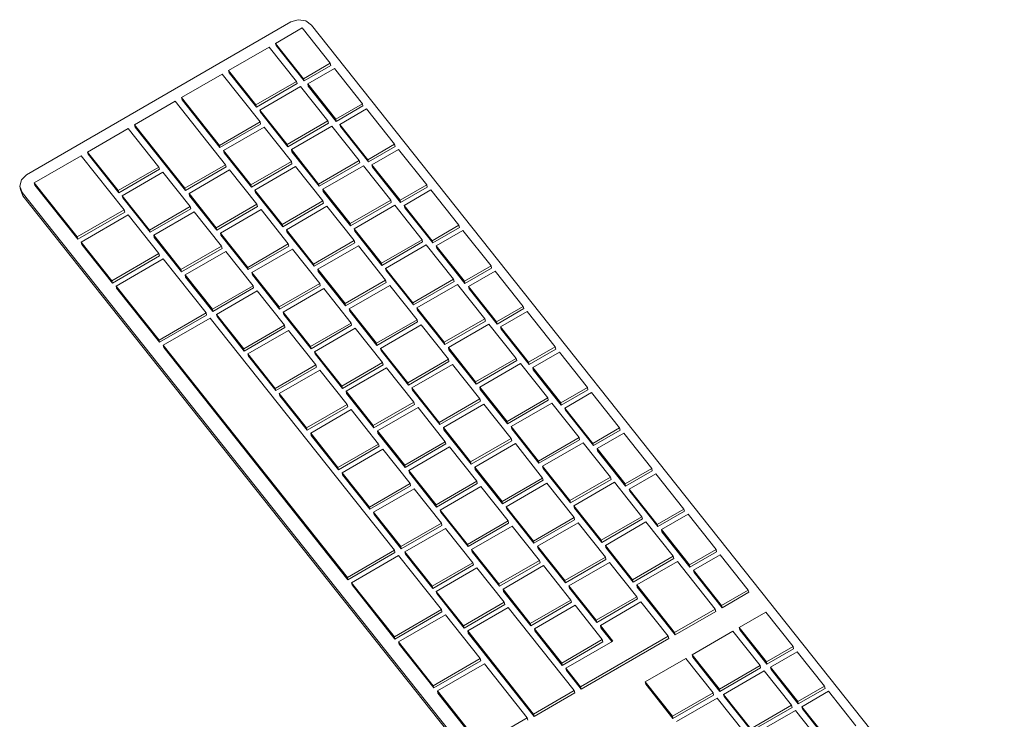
# Model space of a CAD drawing. Header units: millimetres. Extents: x -36631 to 27388, y -24993 to 6945.
# Tile 89 of 256: x -8350 to -8006, y -18919 to -18674. Entities that reach past the tile are written whole.
import ezdxf

# ---------------------------------------------------------------- set-up
doc = ezdxf.new("R2010")
doc.units = ezdxf.units.MM
doc.header["$MEASUREMENT"] = 0
doc.layers.add('Nuevo_09_EI_Mobiliari general', color=7, linetype='Continuous')
doc.layers.add('Nuevo_09_EI_Mobiliari general_Pluma_Nº__1', color=7, linetype='Continuous', lineweight=5)

# ---------------------------------------------------------------- blocks, each defined once
blk = doc.blocks.new('Elem Sección_158_1')
at = {"layer": 'Nuevo_09_EI_Mobiliari general_Pluma_Nº__1', "color": 7, "linetype": 'Continuous', "lineweight": 5}
for p, q in [((-8255.1, -18675.13), (-8347.3, -18728.44)), ((-8252.5, -18674.34), (-8255.1, -18675.13)), ((-8249.83, -18674.73), (-8252.5, -18674.34)), ((-8247.79, -18676.2), (-8249.83, -18674.73)), ((-8251.08, -18677.2), (-8260.38, -18682.59)), ((-8241.29, -18689.53), (-8251.08, -18677.2)), ((-8005.96, -18980.91), (-8247.79, -18676.2)), ((-8262.6, -18683.87), (-8276.78, -18692.07)), ((-8253.08, -18695.87), (-8262.6, -18683.87)), ((-8260.38, -18682.59), (-8250.6, -18694.92)), ((-8260.2, -18683.37), (-8260.38, -18682.59)), ((-8260.2, -18683.37), (-8250.41, -18695.7)), ((-8276.78, -18692.07), (-8267.26, -18704.07)), ((-8276.6, -18692.85), (-8276.78, -18692.07)), ((-8250.6, -18694.92), (-8241.29, -18689.53)), ((-8250.41, -18695.7), (-8241.11, -18690.32)), ((-8239.85, -18691.35), (-8249.16, -18696.73)), ((-8241.11, -18690.32), (-8241.29, -18689.53)), ((-8230.07, -18703.68), (-8239.85, -18691.35)), ((-8279, -18693.35), (-8293.19, -18701.55)), ((-8265.79, -18710), (-8279, -18693.35)), ((-8276.6, -18692.85), (-8267.08, -18704.85)), ((-8267.26, -18704.07), (-8253.08, -18695.87)), ((-8252.89, -18696.65), (-8253.08, -18695.87)), ((-8250.41, -18695.7), (-8250.6, -18694.92)), ((-8267.08, -18704.85), (-8252.89, -18696.65)), ((-8251.64, -18697.68), (-8265.82, -18705.88)), ((-8242.12, -18709.68), (-8251.64, -18697.68)), ((-8249.16, -18696.73), (-8239.37, -18709.06)), ((-8248.97, -18697.51), (-8249.16, -18696.73)), ((-8248.97, -18697.51), (-8239.19, -18709.84)), ((-8295.4, -18702.83), (-8309.59, -18711.04)), ((-8277.84, -18724.96), (-8295.4, -18702.83)), ((-8293.19, -18701.55), (-8279.97, -18718.2)), ((-8293, -18702.34), (-8293.19, -18701.55)), ((-8293, -18702.34), (-8279.79, -18718.98)), ((-8267.08, -18704.85), (-8267.26, -18704.07)), ((-8265.82, -18705.88), (-8256.3, -18717.88)), ((-8265.64, -18706.67), (-8265.82, -18705.88)), ((-8239.37, -18709.06), (-8230.07, -18703.68)), ((-8239.19, -18709.84), (-8229.88, -18704.46)), ((-8228.63, -18705.49), (-8237.93, -18710.87)), ((-8229.88, -18704.46), (-8230.07, -18703.68)), ((-8218.84, -18717.82), (-8228.63, -18705.49)), ((-8265.64, -18706.67), (-8256.11, -18718.66)), ((-8256.3, -18717.88), (-8242.12, -18709.68)), ((-8241.93, -18710.46), (-8242.12, -18709.68)), ((-8239.19, -18709.84), (-8239.37, -18709.06)), ((-8311.8, -18712.32), (-8325.99, -18720.52)), ((-8301.14, -18725.76), (-8311.8, -18712.32)), ((-8309.59, -18711.04), (-8292.03, -18733.16)), ((-8309.4, -18711.82), (-8309.59, -18711.04)), ((-8309.4, -18711.82), (-8291.84, -18733.95)), ((-8279.97, -18718.2), (-8265.79, -18710)), ((-8279.79, -18718.98), (-8265.6, -18710.78)), ((-8264.35, -18711.81), (-8278.54, -18720.01)), ((-8265.6, -18710.78), (-8265.79, -18710)), ((-8254.83, -18723.81), (-8264.35, -18711.81)), ((-8256.11, -18718.66), (-8241.93, -18710.46)), ((-8240.68, -18711.49), (-8254.86, -18719.69)), ((-8231.15, -18723.49), (-8240.68, -18711.49)), ((-8237.93, -18710.87), (-8228.15, -18723.21)), ((-8237.75, -18711.66), (-8237.93, -18710.87)), ((-8237.75, -18711.66), (-8227.96, -18723.99)), ((-8279.79, -18718.98), (-8279.97, -18718.2)), ((-8278.54, -18720.01), (-8269.01, -18732.01)), ((-8278.35, -18720.8), (-8278.54, -18720.01)), ((-8256.11, -18718.66), (-8256.3, -18717.88)), ((-8254.86, -18719.69), (-8245.34, -18731.69)), ((-8254.67, -18720.48), (-8254.86, -18719.69)), ((-8228.15, -18723.21), (-8218.84, -18717.82)), ((-8227.96, -18723.99), (-8218.65, -18718.61)), ((-8217.4, -18719.64), (-8226.71, -18725.02)), ((-8218.65, -18718.61), (-8218.84, -18717.82)), ((-8207.61, -18731.97), (-8217.4, -18719.64)), ((-8328.2, -18721.8), (-8344.61, -18731.29)), ((-8313.23, -18740.67), (-8328.2, -18721.8)), ((-8325.99, -18720.52), (-8315.32, -18733.96)), ((-8325.8, -18721.3), (-8325.99, -18720.52)), ((-8325.8, -18721.3), (-8315.14, -18734.74)), ((-8278.35, -18720.8), (-8268.83, -18732.8)), ((-8254.67, -18720.48), (-8245.15, -18732.48)), ((-8245.34, -18731.69), (-8231.15, -18723.49)), ((-8230.97, -18724.28), (-8231.15, -18723.49)), ((-8227.96, -18723.99), (-8228.15, -18723.21)), ((-8315.32, -18733.96), (-8301.14, -18725.76)), ((-8315.14, -18734.74), (-8300.95, -18726.54)), ((-8300.95, -18726.54), (-8301.14, -18725.76)), ((-8292.03, -18733.16), (-8277.84, -18724.96)), ((-8291.84, -18733.95), (-8277.66, -18725.74)), ((-8276.4, -18726.77), (-8290.59, -18734.98)), ((-8277.66, -18725.74), (-8277.84, -18724.96)), ((-8266.88, -18738.77), (-8276.4, -18726.77)), ((-8269.01, -18732.01), (-8254.83, -18723.81)), ((-8268.83, -18732.8), (-8254.64, -18724.59)), ((-8253.39, -18725.62), (-8267.57, -18733.83)), ((-8254.64, -18724.59), (-8254.83, -18723.81)), ((-8243.87, -18737.62), (-8253.39, -18725.62)), ((-8245.15, -18732.48), (-8230.97, -18724.28)), ((-8229.71, -18725.31), (-8243.9, -18733.51)), ((-8220.19, -18737.3), (-8229.71, -18725.31)), ((-8226.71, -18725.02), (-8216.92, -18737.35)), ((-8226.52, -18725.8), (-8226.71, -18725.02)), ((-8226.52, -18725.8), (-8216.73, -18738.13)), ((-8349.13, -18730.21), (-8349.7, -18732.48)), ((-8347.3, -18728.44), (-8349.13, -18730.21)), ((-8299.7, -18727.57), (-8313.88, -18735.77)), ((-8290.18, -18739.57), (-8299.7, -18727.57)), ((-8349.7, -18732.48), (-8348.86, -18734.64)), ((-8349.42, -18733.65), (-8349.7, -18732.48)), ((-8349.42, -18733.65), (-8348.58, -18735.81)), ((-8344.61, -18731.29), (-8329.63, -18750.16)), ((-8344.42, -18732.07), (-8344.61, -18731.29)), ((-8344.42, -18732.07), (-8329.45, -18750.95)), ((-8291.84, -18733.95), (-8292.03, -18733.16)), ((-8268.83, -18732.8), (-8269.01, -18732.01)), ((-8267.57, -18733.83), (-8258.05, -18745.82)), ((-8267.39, -18734.61), (-8267.57, -18733.83)), ((-8245.15, -18732.48), (-8245.34, -18731.69)), ((-8243.9, -18733.51), (-8234.38, -18745.51)), ((-8243.71, -18734.29), (-8243.9, -18733.51)), ((-8216.92, -18737.35), (-8207.61, -18731.97)), ((-8216.73, -18738.13), (-8207.43, -18732.75)), ((-8206.18, -18733.78), (-8215.48, -18739.16)), ((-8207.43, -18732.75), (-8207.61, -18731.97)), ((-8196.39, -18746.11), (-8206.18, -18733.78)), ((-8348.86, -18734.64), (-8107.03, -19039.35)), ((-8348.58, -18735.81), (-8106.75, -19040.53)), ((-8315.14, -18734.74), (-8315.32, -18733.96)), ((-8313.88, -18735.77), (-8304.36, -18747.77)), ((-8313.7, -18736.56), (-8313.88, -18735.77)), ((-8313.7, -18736.56), (-8304.18, -18748.55)), ((-8290.59, -18734.98), (-8281.07, -18746.97)), ((-8290.4, -18735.76), (-8290.59, -18734.98)), ((-8290.4, -18735.76), (-8280.88, -18747.76)), ((-8267.39, -18734.61), (-8257.86, -18746.61)), ((-8243.71, -18734.29), (-8234.19, -18746.29)), ((-8234.38, -18745.51), (-8220.19, -18737.3)), ((-8220.01, -18738.09), (-8220.19, -18737.3)), ((-8216.73, -18738.13), (-8216.92, -18737.35)), ((-8329.63, -18750.16), (-8313.23, -18740.67)), ((-8313.04, -18741.46), (-8313.23, -18740.67)), ((-8304.36, -18747.77), (-8290.18, -18739.57)), ((-8304.18, -18748.55), (-8289.99, -18740.35)), ((-8289.99, -18740.35), (-8290.18, -18739.57)), ((-8281.07, -18746.97), (-8266.88, -18738.77)), ((-8280.88, -18747.76), (-8266.69, -18739.56)), ((-8265.44, -18740.59), (-8279.63, -18748.79)), ((-8266.69, -18739.56), (-8266.88, -18738.77)), ((-8255.92, -18752.59), (-8265.44, -18740.59)), ((-8258.05, -18745.82), (-8243.87, -18737.62)), ((-8257.86, -18746.61), (-8243.68, -18738.41)), ((-8242.43, -18739.44), (-8256.61, -18747.64)), ((-8243.68, -18738.41), (-8243.87, -18737.62)), ((-8232.9, -18751.44), (-8242.43, -18739.44)), ((-8234.19, -18746.29), (-8220.01, -18738.09)), ((-8218.75, -18739.12), (-8232.94, -18747.32)), ((-8209.23, -18751.12), (-8218.75, -18739.12)), ((-8215.48, -18739.16), (-8205.7, -18751.5)), ((-8215.3, -18739.95), (-8215.48, -18739.16)), ((-8215.3, -18739.95), (-8205.51, -18752.28)), ((-8329.45, -18750.95), (-8313.04, -18741.46)), ((-8311.79, -18742.49), (-8328.19, -18751.97)), ((-8301.07, -18755.99), (-8311.79, -18742.49)), ((-8288.74, -18741.38), (-8302.92, -18749.58)), ((-8279.21, -18753.38), (-8288.74, -18741.38)), ((-8280.88, -18747.76), (-8281.07, -18746.97)), ((-8257.86, -18746.61), (-8258.05, -18745.82)), ((-8256.61, -18747.64), (-8247.09, -18759.64)), ((-8256.42, -18748.42), (-8256.61, -18747.64)), ((-8234.19, -18746.29), (-8234.38, -18745.51)), ((-8232.94, -18747.32), (-8223.41, -18759.32)), ((-8232.75, -18748.1), (-8232.94, -18747.32)), ((-8205.7, -18751.5), (-8196.39, -18746.11)), ((-8205.51, -18752.28), (-8196.2, -18746.9)), ((-8196.2, -18746.9), (-8196.39, -18746.11)), ((-8329.45, -18750.95), (-8329.63, -18750.16)), ((-8304.18, -18748.55), (-8304.36, -18747.77)), ((-8302.92, -18749.58), (-8293.4, -18761.58)), ((-8302.74, -18750.37), (-8302.92, -18749.58)), ((-8302.74, -18750.37), (-8293.21, -18762.37)), ((-8279.63, -18748.79), (-8270.1, -18760.79)), ((-8279.44, -18749.57), (-8279.63, -18748.79)), ((-8279.44, -18749.57), (-8269.92, -18761.57)), ((-8256.42, -18748.42), (-8246.9, -18760.42)), ((-8232.75, -18748.1), (-8223.23, -18760.1)), ((-8194.95, -18747.93), (-8204.26, -18753.31)), ((-8185.16, -18760.26), (-8194.95, -18747.93)), ((-8328.19, -18751.97), (-8317.48, -18765.48)), ((-8328.01, -18752.76), (-8328.19, -18751.97)), ((-8328.01, -18752.76), (-8317.29, -18766.26)), ((-8293.4, -18761.58), (-8279.21, -18753.38)), ((-8293.21, -18762.37), (-8279.03, -18754.16)), ((-8279.03, -18754.16), (-8279.21, -18753.38)), ((-8270.1, -18760.79), (-8255.92, -18752.59)), ((-8269.92, -18761.57), (-8255.73, -18753.37)), ((-8254.48, -18754.4), (-8268.66, -18762.6)), ((-8255.73, -18753.37), (-8255.92, -18752.59)), ((-8244.96, -18766.4), (-8254.48, -18754.4)), ((-8247.09, -18759.64), (-8232.9, -18751.44)), ((-8246.9, -18760.42), (-8232.72, -18752.22)), ((-8231.46, -18753.25), (-8245.65, -18761.45)), ((-8232.72, -18752.22), (-8232.9, -18751.44)), ((-8221.94, -18765.25), (-8231.46, -18753.25)), ((-8223.41, -18759.32), (-8209.23, -18751.12)), ((-8223.23, -18760.1), (-8209.04, -18751.9)), ((-8207.79, -18752.93), (-8221.97, -18761.13)), ((-8209.04, -18751.9), (-8209.23, -18751.12)), ((-8198.27, -18764.93), (-8207.79, -18752.93)), ((-8205.51, -18752.28), (-8205.7, -18751.5)), ((-8204.26, -18753.31), (-8194.47, -18765.64)), ((-8204.07, -18754.09), (-8204.26, -18753.31)), ((-8204.07, -18754.09), (-8194.28, -18766.42)), ((-8317.48, -18765.48), (-8301.07, -18755.99)), ((-8317.29, -18766.26), (-8300.88, -18756.77)), ((-8299.63, -18757.8), (-8316.04, -18767.29)), ((-8300.88, -18756.77), (-8301.07, -18755.99)), ((-8284.65, -18776.68), (-8299.63, -18757.8)), ((-8277.78, -18755.19), (-8291.96, -18763.4)), ((-8268.25, -18767.19), (-8277.78, -18755.19)), ((-8269.92, -18761.57), (-8270.1, -18760.79)), ((-8246.9, -18760.42), (-8247.09, -18759.64)), ((-8223.23, -18760.1), (-8223.41, -18759.32)), ((-8221.97, -18761.13), (-8212.45, -18773.13)), ((-8221.79, -18761.92), (-8221.97, -18761.13)), ((-8194.47, -18765.64), (-8185.16, -18760.26)), ((-8194.28, -18766.42), (-8184.98, -18761.04)), ((-8184.98, -18761.04), (-8185.16, -18760.26)), ((-8293.21, -18762.37), (-8293.4, -18761.58)), ((-8291.96, -18763.4), (-8282.44, -18775.4)), ((-8291.77, -18764.18), (-8291.96, -18763.4)), ((-8291.77, -18764.18), (-8282.25, -18776.18)), ((-8268.66, -18762.6), (-8259.14, -18774.6)), ((-8268.48, -18763.39), (-8268.66, -18762.6)), ((-8268.48, -18763.39), (-8258.95, -18775.38)), ((-8245.65, -18761.45), (-8236.13, -18773.45)), ((-8245.46, -18762.24), (-8245.65, -18761.45)), ((-8245.46, -18762.24), (-8235.94, -18774.23)), ((-8221.79, -18761.92), (-8212.27, -18773.92)), ((-8183.72, -18762.07), (-8193.03, -18767.45)), ((-8173.94, -18774.4), (-8183.72, -18762.07)), ((-8317.29, -18766.26), (-8317.48, -18765.48)), ((-8316.04, -18767.29), (-8301.06, -18786.16)), ((-8315.85, -18768.08), (-8316.04, -18767.29)), ((-8315.85, -18768.08), (-8300.87, -18786.95)), ((-8282.44, -18775.4), (-8268.25, -18767.19)), ((-8282.25, -18776.18), (-8268.07, -18767.98)), ((-8268.07, -18767.98), (-8268.25, -18767.19)), ((-8259.14, -18774.6), (-8244.96, -18766.4)), ((-8258.95, -18775.38), (-8244.77, -18767.18)), ((-8243.52, -18768.21), (-8257.7, -18776.41)), ((-8244.77, -18767.18), (-8244.96, -18766.4)), ((-8233.99, -18780.21), (-8243.52, -18768.21)), ((-8236.13, -18773.45), (-8221.94, -18765.25)), ((-8235.94, -18774.23), (-8221.76, -18766.03)), ((-8220.5, -18767.06), (-8234.69, -18775.26)), ((-8221.76, -18766.03), (-8221.94, -18765.25)), ((-8210.98, -18779.06), (-8220.5, -18767.06)), ((-8212.45, -18773.13), (-8198.27, -18764.93)), ((-8212.27, -18773.92), (-8198.08, -18765.71)), ((-8196.83, -18766.74), (-8211.01, -18774.95)), ((-8198.08, -18765.71), (-8198.27, -18764.93)), ((-8187.31, -18778.74), (-8196.83, -18766.74)), ((-8194.28, -18766.42), (-8194.47, -18765.64)), ((-8193.03, -18767.45), (-8183.24, -18779.78)), ((-8192.84, -18768.24), (-8193.03, -18767.45)), ((-8192.84, -18768.24), (-8183.06, -18780.57)), ((-8266.81, -18769.01), (-8281, -18777.21)), ((-8257.29, -18781.01), (-8266.81, -18769.01)), ((-8258.95, -18775.38), (-8259.14, -18774.6)), ((-8235.94, -18774.23), (-8236.13, -18773.45)), ((-8212.27, -18773.92), (-8212.45, -18773.13)), ((-8211.01, -18774.95), (-8201.49, -18786.94)), ((-8210.83, -18775.73), (-8211.01, -18774.95)), ((-8183.24, -18779.78), (-8173.94, -18774.4)), ((-8173.75, -18775.19), (-8173.94, -18774.4)), ((-8301.06, -18786.16), (-8284.65, -18776.68)), ((-8300.87, -18786.95), (-8284.47, -18777.46)), ((-8283.21, -18778.49), (-8299.62, -18787.98)), ((-8284.47, -18777.46), (-8284.65, -18776.68)), ((-8218.88, -18859.55), (-8283.21, -18778.49)), ((-8282.25, -18776.18), (-8282.44, -18775.4)), ((-8281, -18777.21), (-8271.48, -18789.21)), ((-8280.81, -18777.99), (-8281, -18777.21)), ((-8280.81, -18777.99), (-8271.29, -18789.99)), ((-8257.7, -18776.41), (-8248.18, -18788.41)), ((-8257.52, -18777.2), (-8257.7, -18776.41)), ((-8257.52, -18777.2), (-8247.99, -18789.2)), ((-8234.69, -18775.26), (-8225.16, -18787.26)), ((-8234.5, -18776.05), (-8234.69, -18775.26)), ((-8234.5, -18776.05), (-8224.98, -18788.05)), ((-8210.83, -18775.73), (-8201.3, -18787.73)), ((-8183.06, -18780.57), (-8173.75, -18775.19)), ((-8172.5, -18776.22), (-8181.81, -18781.6)), ((-8162.71, -18788.55), (-8172.5, -18776.22)), ((-8271.48, -18789.21), (-8257.29, -18781.01)), ((-8271.29, -18789.99), (-8257.1, -18781.79)), ((-8257.1, -18781.79), (-8257.29, -18781.01)), ((-8248.18, -18788.41), (-8233.99, -18780.21)), ((-8247.99, -18789.2), (-8233.81, -18780.99)), ((-8232.56, -18782.02), (-8246.74, -18790.23)), ((-8233.81, -18780.99), (-8233.99, -18780.21)), ((-8223.03, -18794.02), (-8232.56, -18782.02)), ((-8225.16, -18787.26), (-8210.98, -18779.06)), ((-8224.98, -18788.05), (-8210.79, -18779.85)), ((-8209.54, -18780.87), (-8223.72, -18789.08)), ((-8210.79, -18779.85), (-8210.98, -18779.06)), ((-8200.02, -18792.87), (-8209.54, -18780.87)), ((-8201.49, -18786.94), (-8187.31, -18778.74)), ((-8201.3, -18787.73), (-8187.12, -18779.53)), ((-8185.87, -18780.56), (-8200.05, -18788.76)), ((-8187.12, -18779.53), (-8187.31, -18778.74)), ((-8176.34, -18792.56), (-8185.87, -18780.56)), ((-8183.06, -18780.57), (-8183.24, -18779.78)), ((-8181.81, -18781.6), (-8172.02, -18793.93)), ((-8181.62, -18782.38), (-8181.81, -18781.6)), ((-8255.85, -18782.82), (-8270.04, -18791.02)), ((-8246.33, -18794.82), (-8255.85, -18782.82)), ((-8181.62, -18782.38), (-8171.83, -18794.71)), ((-8300.87, -18786.95), (-8301.06, -18786.16)), ((-8299.62, -18787.98), (-8235.29, -18869.04)), ((-8299.43, -18788.76), (-8299.62, -18787.98)), ((-8299.43, -18788.76), (-8235.1, -18869.83)), ((-8247.99, -18789.2), (-8248.18, -18788.41)), ((-8224.98, -18788.05), (-8225.16, -18787.26)), ((-8201.3, -18787.73), (-8201.49, -18786.94)), ((-8200.05, -18788.76), (-8190.53, -18800.76)), ((-8199.86, -18789.54), (-8200.05, -18788.76)), ((-8172.02, -18793.93), (-8162.71, -18788.55)), ((-8162.53, -18789.33), (-8162.71, -18788.55)), ((-8271.29, -18789.99), (-8271.48, -18789.21)), ((-8270.04, -18791.02), (-8260.51, -18803.02)), ((-8269.85, -18791.81), (-8270.04, -18791.02)), ((-8269.85, -18791.81), (-8260.33, -18803.81)), ((-8246.74, -18790.23), (-8237.22, -18802.23)), ((-8246.55, -18791.01), (-8246.74, -18790.23)), ((-8246.55, -18791.01), (-8237.03, -18803.01)), ((-8223.72, -18789.08), (-8214.2, -18801.08)), ((-8223.54, -18789.86), (-8223.72, -18789.08)), ((-8223.54, -18789.86), (-8214.02, -18801.86)), ((-8199.86, -18789.54), (-8190.34, -18801.54)), ((-8171.83, -18794.71), (-8162.53, -18789.33)), ((-8161.27, -18790.36), (-8170.58, -18795.74)), ((-8151.49, -18802.69), (-8161.27, -18790.36)), ((-8260.51, -18803.02), (-8246.33, -18794.82)), ((-8260.33, -18803.81), (-8246.14, -18795.6)), ((-8246.14, -18795.6), (-8246.33, -18794.82)), ((-8237.22, -18802.23), (-8223.03, -18794.02)), ((-8237.03, -18803.01), (-8222.85, -18794.81)), ((-8222.85, -18794.81), (-8223.03, -18794.02)), ((-8214.2, -18801.08), (-8200.02, -18792.87)), ((-8214.02, -18801.86), (-8199.83, -18793.66)), ((-8198.58, -18794.69), (-8212.76, -18802.89)), ((-8199.83, -18793.66), (-8200.02, -18792.87)), ((-8189.06, -18806.69), (-8198.58, -18794.69)), ((-8190.53, -18800.76), (-8176.34, -18792.56)), ((-8190.34, -18801.54), (-8176.16, -18793.34)), ((-8174.9, -18794.37), (-8189.09, -18802.57)), ((-8176.16, -18793.34), (-8176.34, -18792.56)), ((-8165.38, -18806.37), (-8174.9, -18794.37)), ((-8171.83, -18794.71), (-8172.02, -18793.93)), ((-8170.58, -18795.74), (-8160.79, -18808.07)), ((-8170.39, -18796.53), (-8170.58, -18795.74)), ((-8244.89, -18796.63), (-8259.07, -18804.84)), ((-8235.37, -18808.63), (-8244.89, -18796.63)), ((-8221.59, -18795.84), (-8235.78, -18804.04)), ((-8212.07, -18807.84), (-8221.59, -18795.84)), ((-8170.39, -18796.53), (-8160.61, -18808.86)), ((-8237.03, -18803.01), (-8237.22, -18802.23)), ((-8214.02, -18801.86), (-8214.2, -18801.08)), ((-8190.34, -18801.54), (-8190.53, -18800.76)), ((-8189.09, -18802.57), (-8179.57, -18814.57)), ((-8188.9, -18803.36), (-8189.09, -18802.57)), ((-8260.33, -18803.81), (-8260.51, -18803.02)), ((-8259.07, -18804.84), (-8249.55, -18816.83)), ((-8258.89, -18805.62), (-8259.07, -18804.84)), ((-8258.89, -18805.62), (-8249.36, -18817.62)), ((-8235.78, -18804.04), (-8226.26, -18816.04)), ((-8235.59, -18804.82), (-8235.78, -18804.04)), ((-8235.59, -18804.82), (-8226.07, -18816.82)), ((-8212.76, -18802.89), (-8203.24, -18814.89)), ((-8212.58, -18803.67), (-8212.76, -18802.89)), ((-8212.58, -18803.67), (-8203.05, -18815.67)), ((-8188.9, -18803.36), (-8179.38, -18815.35)), ((-8160.79, -18808.07), (-8151.49, -18802.69)), ((-8160.61, -18808.86), (-8151.3, -18803.48)), ((-8150.05, -18804.51), (-8159.35, -18809.89)), ((-8151.3, -18803.48), (-8151.49, -18802.69)), ((-8140.26, -18816.84), (-8150.05, -18804.51)), ((-8249.55, -18816.83), (-8235.37, -18808.63)), ((-8249.36, -18817.62), (-8235.18, -18809.42)), ((-8235.18, -18809.42), (-8235.37, -18808.63)), ((-8226.26, -18816.04), (-8212.07, -18807.84)), ((-8226.07, -18816.82), (-8211.88, -18808.62)), ((-8211.88, -18808.62), (-8212.07, -18807.84)), ((-8203.24, -18814.89), (-8189.06, -18806.69)), ((-8203.05, -18815.67), (-8188.87, -18807.47)), ((-8187.62, -18808.5), (-8201.8, -18816.7)), ((-8188.87, -18807.47), (-8189.06, -18806.69)), ((-8178.09, -18820.5), (-8187.62, -18808.5)), ((-8179.57, -18814.57), (-8165.38, -18806.37)), ((-8179.38, -18815.35), (-8165.19, -18807.15)), ((-8163.94, -18808.18), (-8178.13, -18816.38)), ((-8165.19, -18807.15), (-8165.38, -18806.37)), ((-8154.42, -18820.18), (-8163.94, -18808.18)), ((-8160.61, -18808.86), (-8160.79, -18808.07)), ((-8233.93, -18810.45), (-8248.11, -18818.65)), ((-8224.4, -18822.44), (-8233.93, -18810.45)), ((-8210.63, -18809.65), (-8224.82, -18817.85)), ((-8201.11, -18821.65), (-8210.63, -18809.65)), ((-8159.35, -18809.89), (-8149.57, -18822.22)), ((-8159.17, -18810.67), (-8159.35, -18809.89)), ((-8159.17, -18810.67), (-8149.38, -18823)), ((-8226.07, -18816.82), (-8226.26, -18816.04)), ((-8203.05, -18815.67), (-8203.24, -18814.89)), ((-8179.38, -18815.35), (-8179.57, -18814.57)), ((-8178.13, -18816.38), (-8168.6, -18828.38)), ((-8177.94, -18817.17), (-8178.13, -18816.38)), ((-8249.36, -18817.62), (-8249.55, -18816.83)), ((-8248.11, -18818.65), (-8238.59, -18830.65)), ((-8247.93, -18819.43), (-8248.11, -18818.65)), ((-8247.93, -18819.43), (-8238.4, -18831.43)), ((-8224.82, -18817.85), (-8215.29, -18829.85)), ((-8224.63, -18818.64), (-8224.82, -18817.85)), ((-8224.63, -18818.64), (-8215.11, -18830.64)), ((-8201.8, -18816.7), (-8192.28, -18828.7)), ((-8201.61, -18817.49), (-8201.8, -18816.7)), ((-8201.61, -18817.49), (-8192.09, -18829.49)), ((-8177.94, -18817.17), (-8168.42, -18829.17)), ((-8149.57, -18822.22), (-8140.26, -18816.84)), ((-8149.38, -18823), (-8140.08, -18817.62)), ((-8138.82, -18818.65), (-8148.13, -18824.03)), ((-8140.08, -18817.62), (-8140.26, -18816.84)), ((-8129.04, -18830.98), (-8138.82, -18818.65)), ((-8238.59, -18830.65), (-8224.4, -18822.44)), ((-8238.4, -18831.43), (-8224.22, -18823.23)), ((-8224.22, -18823.23), (-8224.4, -18822.44)), ((-8215.29, -18829.85), (-8201.11, -18821.65)), ((-8215.11, -18830.64), (-8200.92, -18822.43)), ((-8200.92, -18822.43), (-8201.11, -18821.65)), ((-8192.28, -18828.7), (-8178.09, -18820.5)), ((-8192.09, -18829.49), (-8177.91, -18821.28)), ((-8176.65, -18822.31), (-8190.84, -18830.52)), ((-8177.91, -18821.28), (-8178.09, -18820.5)), ((-8167.13, -18834.31), (-8176.65, -18822.31)), ((-8168.6, -18828.38), (-8154.42, -18820.18)), ((-8168.42, -18829.17), (-8154.23, -18820.96)), ((-8152.98, -18821.99), (-8167.16, -18830.2)), ((-8154.23, -18820.96), (-8154.42, -18820.18)), ((-8143.46, -18833.99), (-8152.98, -18821.99)), ((-8149.38, -18823), (-8149.57, -18822.22)), ((-8222.96, -18824.26), (-8237.15, -18832.46)), ((-8213.44, -18836.26), (-8222.96, -18824.26)), ((-8199.67, -18823.46), (-8213.85, -18831.67)), ((-8190.15, -18835.46), (-8199.67, -18823.46)), ((-8148.13, -18824.03), (-8138.34, -18836.36)), ((-8147.94, -18824.82), (-8148.13, -18824.03)), ((-8147.94, -18824.82), (-8138.16, -18837.15)), ((-8215.11, -18830.64), (-8215.29, -18829.85)), ((-8192.09, -18829.49), (-8192.28, -18828.7)), ((-8168.42, -18829.17), (-8168.6, -18828.38)), ((-8238.4, -18831.43), (-8238.59, -18830.65)), ((-8237.15, -18832.46), (-8227.63, -18844.46)), ((-8236.96, -18833.24), (-8237.15, -18832.46)), ((-8236.96, -18833.24), (-8227.44, -18845.24)), ((-8213.85, -18831.67), (-8204.33, -18843.66)), ((-8213.67, -18832.45), (-8213.85, -18831.67)), ((-8213.67, -18832.45), (-8204.14, -18844.45)), ((-8190.84, -18830.52), (-8181.32, -18842.51)), ((-8190.65, -18831.3), (-8190.84, -18830.52)), ((-8190.65, -18831.3), (-8181.13, -18843.3)), ((-8167.16, -18830.2), (-8157.64, -18842.2)), ((-8166.98, -18830.98), (-8167.16, -18830.2)), ((-8166.98, -18830.98), (-8157.46, -18842.98)), ((-8138.34, -18836.36), (-8129.04, -18830.98)), ((-8138.16, -18837.15), (-8128.85, -18831.77)), ((-8127.6, -18832.8), (-8136.9, -18838.18)), ((-8128.85, -18831.77), (-8129.04, -18830.98)), ((-8117.81, -18845.13), (-8127.6, -18832.8)), ((-8227.63, -18844.46), (-8213.44, -18836.26)), ((-8227.44, -18845.24), (-8213.26, -18837.04)), ((-8213.26, -18837.04), (-8213.44, -18836.26)), ((-8204.33, -18843.66), (-8190.15, -18835.46)), ((-8204.14, -18844.45), (-8189.96, -18836.25)), ((-8189.96, -18836.25), (-8190.15, -18835.46)), ((-8181.32, -18842.51), (-8167.13, -18834.31)), ((-8181.13, -18843.3), (-8166.95, -18835.1)), ((-8165.69, -18836.13), (-8179.88, -18844.33)), ((-8166.95, -18835.1), (-8167.13, -18834.31)), ((-8156.17, -18848.13), (-8165.69, -18836.13)), ((-8157.64, -18842.2), (-8143.46, -18833.99)), ((-8157.46, -18842.98), (-8143.27, -18834.78)), ((-8142.02, -18835.81), (-8156.2, -18844.01)), ((-8143.27, -18834.78), (-8143.46, -18833.99)), ((-8132.49, -18847.81), (-8142.02, -18835.81)), ((-8138.16, -18837.15), (-8138.34, -18836.36)), ((-8212, -18838.07), (-8226.19, -18846.27)), ((-8202.48, -18850.07), (-8212, -18838.07)), ((-8188.71, -18837.28), (-8202.89, -18845.48)), ((-8179.18, -18849.27), (-8188.71, -18837.28)), ((-8136.9, -18838.18), (-8127.12, -18850.51)), ((-8136.72, -18838.96), (-8136.9, -18838.18)), ((-8136.72, -18838.96), (-8126.93, -18851.29)), ((-8204.14, -18844.45), (-8204.33, -18843.66)), ((-8181.13, -18843.3), (-8181.32, -18842.51)), ((-8157.46, -18842.98), (-8157.64, -18842.2)), ((-8227.44, -18845.24), (-8227.63, -18844.46)), ((-8226.19, -18846.27), (-8216.66, -18858.27)), ((-8226, -18847.06), (-8226.19, -18846.27)), ((-8226, -18847.06), (-8216.48, -18859.06)), ((-8202.89, -18845.48), (-8193.37, -18857.48)), ((-8202.71, -18846.26), (-8202.89, -18845.48)), ((-8202.71, -18846.26), (-8193.18, -18858.26)), ((-8179.88, -18844.33), (-8170.35, -18856.33)), ((-8179.69, -18845.11), (-8179.88, -18844.33)), ((-8179.69, -18845.11), (-8170.17, -18857.11)), ((-8156.2, -18844.01), (-8146.68, -18856.01)), ((-8156.02, -18844.79), (-8156.2, -18844.01)), ((-8156.02, -18844.79), (-8146.49, -18856.79)), ((-8127.12, -18850.51), (-8117.81, -18845.13)), ((-8126.93, -18851.29), (-8117.62, -18845.91)), ((-8116.37, -18846.94), (-8125.68, -18852.32)), ((-8117.62, -18845.91), (-8117.81, -18845.13)), ((-8106.58, -18859.27), (-8116.37, -18846.94)), ((-8216.66, -18858.27), (-8202.48, -18850.07)), ((-8202.29, -18850.85), (-8202.48, -18850.07)), ((-8193.37, -18857.48), (-8179.18, -18849.27)), ((-8193.18, -18858.26), (-8179, -18850.06)), ((-8179, -18850.06), (-8179.18, -18849.27)), ((-8170.35, -18856.33), (-8156.17, -18848.13)), ((-8170.17, -18857.11), (-8155.98, -18848.91)), ((-8154.73, -18849.94), (-8168.91, -18858.14)), ((-8155.98, -18848.91), (-8156.17, -18848.13)), ((-8145.21, -18861.94), (-8154.73, -18849.94)), ((-8146.68, -18856.01), (-8132.49, -18847.81)), ((-8146.49, -18856.79), (-8132.31, -18848.59)), ((-8131.06, -18849.62), (-8145.24, -18857.82)), ((-8132.31, -18848.59), (-8132.49, -18847.81)), ((-8121.53, -18861.62), (-8131.06, -18849.62)), ((-8126.93, -18851.29), (-8127.12, -18850.51)), ((-8216.48, -18859.06), (-8202.29, -18850.85)), ((-8201.04, -18851.88), (-8215.23, -18860.09)), ((-8191.52, -18863.88), (-8201.04, -18851.88)), ((-8177.74, -18851.09), (-8191.93, -18859.29)), ((-8168.22, -18863.09), (-8177.74, -18851.09)), ((-8125.68, -18852.32), (-8115.89, -18864.65)), ((-8125.49, -18853.11), (-8125.68, -18852.32)), ((-8125.49, -18853.11), (-8115.7, -18865.44)), ((-8193.18, -18858.26), (-8193.37, -18857.48)), ((-8170.17, -18857.11), (-8170.35, -18856.33)), ((-8146.49, -18856.79), (-8146.68, -18856.01)), ((-8235.29, -18869.04), (-8218.88, -18859.55)), ((-8235.1, -18869.83), (-8218.69, -18860.34)), ((-8218.69, -18860.34), (-8218.88, -18859.55)), ((-8216.48, -18859.06), (-8216.66, -18858.27)), ((-8215.23, -18860.09), (-8205.7, -18872.09)), ((-8215.04, -18860.87), (-8215.23, -18860.09)), ((-8215.04, -18860.87), (-8205.52, -18872.87)), ((-8191.93, -18859.29), (-8182.41, -18871.29)), ((-8191.74, -18860.07), (-8191.93, -18859.29)), ((-8191.74, -18860.07), (-8182.22, -18872.07)), ((-8168.91, -18858.14), (-8159.39, -18870.14)), ((-8168.73, -18858.93), (-8168.91, -18858.14)), ((-8168.73, -18858.93), (-8159.21, -18870.92)), ((-8145.24, -18857.82), (-8135.72, -18869.82)), ((-8145.05, -18858.61), (-8145.24, -18857.82)), ((-8145.05, -18858.61), (-8135.53, -18870.61)), ((-8115.89, -18864.65), (-8106.58, -18859.27)), ((-8115.7, -18865.44), (-8106.4, -18860.06)), ((-8105.15, -18861.09), (-8114.45, -18866.47)), ((-8106.4, -18860.06), (-8106.58, -18859.27)), ((-8095.36, -18873.42), (-8105.15, -18861.09)), ((-8217.44, -18861.37), (-8233.85, -18870.85)), ((-8202.46, -18880.24), (-8217.44, -18861.37)), ((-8205.7, -18872.09), (-8191.52, -18863.88)), ((-8191.33, -18864.67), (-8191.52, -18863.88)), ((-8182.41, -18871.29), (-8168.22, -18863.09)), ((-8182.22, -18872.07), (-8168.04, -18863.87)), ((-8168.04, -18863.87), (-8168.22, -18863.09)), ((-8159.39, -18870.14), (-8145.21, -18861.94)), ((-8159.21, -18870.92), (-8145.02, -18862.72)), ((-8143.77, -18863.75), (-8157.95, -18871.95)), ((-8145.02, -18862.72), (-8145.21, -18861.94)), ((-8134.25, -18875.75), (-8143.77, -18863.75)), ((-8135.72, -18869.82), (-8121.53, -18861.62)), ((-8135.53, -18870.61), (-8121.35, -18862.4)), ((-8120.09, -18863.43), (-8134.28, -18871.64)), ((-8121.35, -18862.4), (-8121.53, -18861.62)), ((-8106.88, -18880.08), (-8120.09, -18863.43)), ((-8205.52, -18872.87), (-8191.33, -18864.67)), ((-8190.08, -18865.7), (-8204.26, -18873.9)), ((-8180.56, -18877.7), (-8190.08, -18865.7)), ((-8166.78, -18864.9), (-8180.97, -18873.1)), ((-8157.26, -18876.9), (-8166.78, -18864.9)), ((-8115.7, -18865.44), (-8115.89, -18864.65)), ((-8114.45, -18866.47), (-8104.67, -18878.8)), ((-8114.27, -18867.25), (-8114.45, -18866.47)), ((-8114.27, -18867.25), (-8104.48, -18879.58)), ((-8235.1, -18869.83), (-8235.29, -18869.04)), ((-8233.85, -18870.85), (-8218.87, -18889.73)), ((-8233.66, -18871.64), (-8233.85, -18870.85)), ((-8182.22, -18872.07), (-8182.41, -18871.29)), ((-8159.21, -18870.92), (-8159.39, -18870.14)), ((-8135.53, -18870.61), (-8135.72, -18869.82)), ((-8233.66, -18871.64), (-8218.68, -18890.51)), ((-8205.52, -18872.87), (-8205.7, -18872.09)), ((-8204.26, -18873.9), (-8194.74, -18885.9)), ((-8204.08, -18874.68), (-8204.26, -18873.9)), ((-8204.08, -18874.68), (-8194.55, -18886.68)), ((-8180.97, -18873.1), (-8171.44, -18885.1)), ((-8180.78, -18873.89), (-8180.97, -18873.1)), ((-8180.78, -18873.89), (-8171.26, -18885.89)), ((-8157.95, -18871.95), (-8148.43, -18883.95)), ((-8157.77, -18872.74), (-8157.95, -18871.95)), ((-8157.77, -18872.74), (-8148.24, -18884.74)), ((-8134.28, -18871.64), (-8121.07, -18888.28)), ((-8134.09, -18872.42), (-8134.28, -18871.64)), ((-8134.09, -18872.42), (-8120.88, -18889.07)), ((-8104.67, -18878.8), (-8095.36, -18873.42)), ((-8104.48, -18879.58), (-8095.17, -18874.2)), ((-8095.17, -18874.2), (-8095.36, -18873.42)), ((-8194.74, -18885.9), (-8180.56, -18877.7)), ((-8180.37, -18878.48), (-8180.56, -18877.7)), ((-8171.44, -18885.1), (-8157.26, -18876.9)), ((-8171.26, -18885.89), (-8157.07, -18877.68)), ((-8157.07, -18877.68), (-8157.26, -18876.9)), ((-8148.43, -18883.95), (-8134.25, -18875.75)), ((-8148.24, -18884.74), (-8134.06, -18876.53)), ((-8132.81, -18877.56), (-8146.99, -18885.77)), ((-8134.06, -18876.53), (-8134.25, -18875.75)), ((-8123.28, -18889.56), (-8132.81, -18877.56)), ((-8218.87, -18889.73), (-8202.46, -18880.24)), ((-8218.68, -18890.51), (-8202.28, -18881.03)), ((-8202.28, -18881.03), (-8202.46, -18880.24)), ((-8194.55, -18886.68), (-8180.37, -18878.48)), ((-8179.12, -18879.51), (-8193.3, -18887.71)), ((-8156.09, -18908.53), (-8179.12, -18879.51)), ((-8155.82, -18878.71), (-8170.01, -18886.92)), ((-8146.3, -18890.71), (-8155.82, -18878.71)), ((-8121.07, -18888.28), (-8106.88, -18880.08)), ((-8120.88, -18889.07), (-8106.7, -18880.86)), ((-8106.7, -18880.86), (-8106.88, -18880.08)), ((-8104.48, -18879.58), (-8104.67, -18878.8)), ((-8089.23, -18881.14), (-8098.54, -18886.52)), ((-8079.71, -18893.14), (-8089.23, -18881.14)), ((-8201.02, -18882.05), (-8217.43, -18891.54)), ((-8188.9, -18897.33), (-8201.02, -18882.05)), ((-8171.26, -18885.89), (-8171.44, -18885.1)), ((-8148.24, -18884.74), (-8148.43, -18883.95)), ((-8194.55, -18886.68), (-8194.74, -18885.9)), ((-8193.3, -18887.71), (-8170.27, -18916.73)), ((-8193.11, -18888.5), (-8193.3, -18887.71)), ((-8193.11, -18888.5), (-8170.08, -18917.52)), ((-8170.01, -18886.92), (-8160.48, -18898.92)), ((-8169.82, -18887.7), (-8170.01, -18886.92)), ((-8169.82, -18887.7), (-8160.3, -18899.7)), ((-8146.99, -18885.77), (-8142.64, -18891.25)), ((-8146.8, -18886.55), (-8146.99, -18885.77)), ((-8146.8, -18886.55), (-8142.94, -18891.42)), ((-8120.88, -18889.07), (-8121.07, -18888.28)), ((-8100.75, -18887.8), (-8114.94, -18896)), ((-8091.23, -18899.8), (-8100.75, -18887.8)), ((-8098.54, -18886.52), (-8089.01, -18898.52)), ((-8098.35, -18887.3), (-8098.54, -18886.52)), ((-8098.35, -18887.3), (-8088.83, -18899.3)), ((-8218.68, -18890.51), (-8218.87, -18889.73)), ((-8217.43, -18891.54), (-8205.31, -18906.81)), ((-8217.24, -18892.33), (-8217.43, -18891.54)), ((-8160.48, -18898.92), (-8146.3, -18890.71)), ((-8160.3, -18899.7), (-8146.11, -18891.5)), ((-8142.64, -18891.25), (-8159.04, -18900.73)), ((-8153.87, -18907.25), (-8123.28, -18889.56)), ((-8153.68, -18908.03), (-8123.1, -18890.35)), ((-8146.11, -18891.5), (-8146.3, -18890.71)), ((-8123.1, -18890.35), (-8123.28, -18889.56)), ((-8217.24, -18892.33), (-8205.12, -18907.6)), ((-8089.01, -18898.52), (-8079.71, -18893.14)), ((-8088.83, -18899.3), (-8079.52, -18893.92)), ((-8078.27, -18894.95), (-8087.58, -18900.33)), ((-8079.52, -18893.92), (-8079.71, -18893.14)), ((-8068.75, -18906.95), (-8078.27, -18894.95)), ((-8205.31, -18906.81), (-8188.9, -18897.33)), ((-8205.12, -18907.6), (-8188.72, -18898.11)), ((-8188.72, -18898.11), (-8188.9, -18897.33)), ((-8160.3, -18899.7), (-8160.48, -18898.92)), ((-8117.15, -18897.29), (-8131.34, -18905.49)), ((-8107.63, -18909.28), (-8117.15, -18897.29)), ((-8114.94, -18896), (-8105.42, -18908)), ((-8114.75, -18896.79), (-8114.94, -18896)), ((-8114.75, -18896.79), (-8105.23, -18908.79)), ((-8088.83, -18899.3), (-8089.01, -18898.52)), ((-8187.46, -18899.14), (-8203.87, -18908.63)), ((-8172.49, -18918.01), (-8187.46, -18899.14)), ((-8159.04, -18900.73), (-8153.87, -18907.25)), ((-8158.86, -18901.51), (-8159.04, -18900.73)), ((-8158.86, -18901.51), (-8153.68, -18908.03)), ((-8105.42, -18908), (-8091.23, -18899.8)), ((-8105.23, -18908.79), (-8091.04, -18900.58)), ((-8089.79, -18901.61), (-8103.98, -18909.82)), ((-8091.04, -18900.58), (-8091.23, -18899.8)), ((-8080.27, -18913.61), (-8089.79, -18901.61)), ((-8087.58, -18900.33), (-8078.05, -18912.33)), ((-8087.39, -18901.12), (-8087.58, -18900.33)), ((-8087.39, -18901.12), (-8077.87, -18913.12)), ((-8131.34, -18905.49), (-8121.82, -18917.49)), ((-8131.15, -18906.27), (-8131.34, -18905.49)), ((-8205.12, -18907.6), (-8205.31, -18906.81)), ((-8203.87, -18908.63), (-8188.89, -18927.5)), ((-8203.68, -18909.41), (-8203.87, -18908.63)), ((-8170.27, -18916.73), (-8156.09, -18908.53)), ((-8155.9, -18909.31), (-8156.09, -18908.53)), ((-8153.68, -18908.03), (-8153.87, -18907.25)), ((-8131.15, -18906.27), (-8121.63, -18918.27)), ((-8105.23, -18908.79), (-8105.42, -18908)), ((-8078.05, -18912.33), (-8068.75, -18906.95)), ((-8077.87, -18913.12), (-8068.56, -18907.73)), ((-8067.31, -18908.76), (-8076.61, -18914.15)), ((-8068.56, -18907.73), (-8068.75, -18906.95)), ((-8057.78, -18920.76), (-8067.31, -18908.76)), ((-8203.68, -18909.41), (-8188.71, -18928.29)), ((-8170.08, -18917.52), (-8155.9, -18909.31)), ((-8121.82, -18917.49), (-8107.63, -18909.28)), ((-8121.63, -18918.27), (-8107.45, -18910.07)), ((-8106.19, -18911.1), (-8120.38, -18919.3)), ((-8107.45, -18910.07), (-8107.63, -18909.28)), ((-8096.67, -18923.1), (-8106.19, -18911.1)), ((-8103.98, -18909.82), (-8094.45, -18921.82)), ((-8103.79, -18910.6), (-8103.98, -18909.82)), ((-8103.79, -18910.6), (-8094.27, -18922.6)), ((-8077.87, -18913.12), (-8078.05, -18912.33)), ((-8094.45, -18921.82), (-8080.27, -18913.61)), ((-8094.27, -18922.6), (-8080.08, -18914.4)), ((-8078.83, -18915.43), (-8093.01, -18923.63)), ((-8080.08, -18914.4), (-8080.27, -18913.61)), ((-8069.31, -18927.43), (-8078.83, -18915.43)), ((-8076.61, -18914.15), (-8067.09, -18926.14)), ((-8076.43, -18914.93), (-8076.61, -18914.15)), ((-8076.43, -18914.93), (-8066.9, -18926.93)), ((-8188.89, -18927.5), (-8172.49, -18918.01)), ((-8172.3, -18918.8), (-8172.49, -18918.01)), ((-8170.08, -18917.52), (-8170.27, -18916.73)), ((-8121.63, -18918.27), (-8121.82, -18917.49))]:
    blk.add_line(p, q, dxfattribs=at)

msp = doc.modelspace()

# ---------------------------------------------------------------- block references
at = {"layer": 'Nuevo_09_EI_Mobiliari general', "lineweight": 0}
msp.add_blockref('Elem Sección_158_1', (0, 0), dxfattribs=at)

doc.saveas('drawing.dxf')
